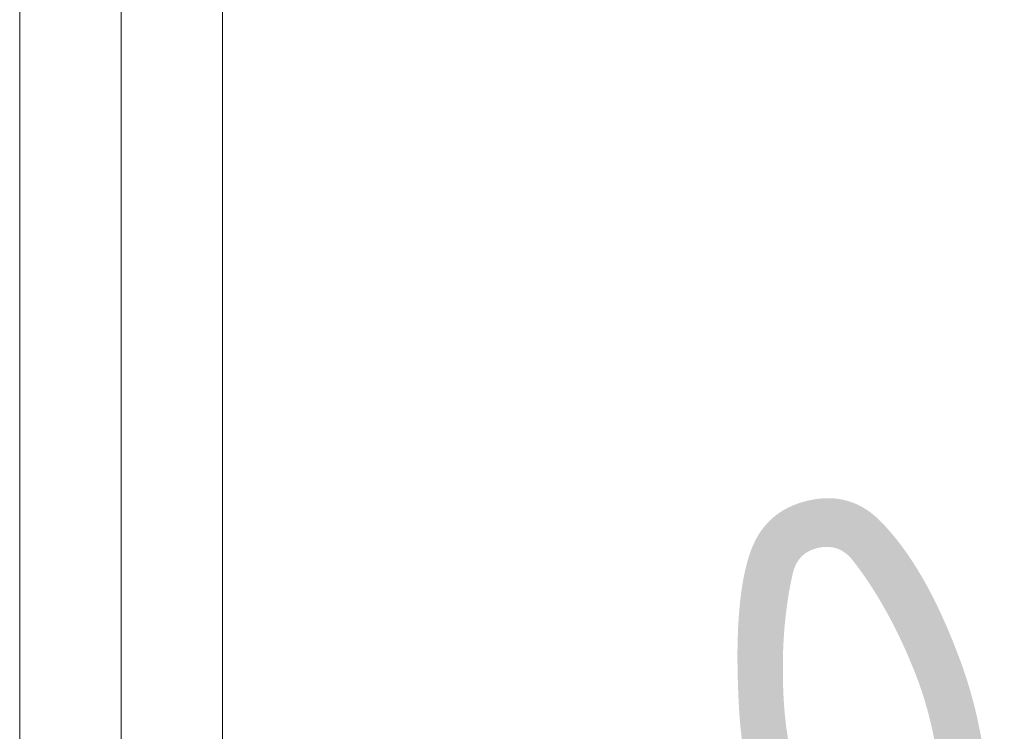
# Model space of a CAD drawing. Header units: millimetres. Extents: x -121 to 29920, y 1231 to 31888.
# Tile 39 of 106: x 7866 to 8108, y 12437 to 12613. Entities that reach past the tile are written whole.
import ezdxf

# ---------------------------------------------------------------- set-up
doc = ezdxf.new("R2010")
doc.units = ezdxf.units.MM
doc.linetypes.add('ADSK_Осевая', pattern=[700, 500, -100, 0, -100])
for name, color, linetype, lineweight in [('P-PIPE-____-CNTR', 3, 'ADSK_Осевая', 20), ('P-PIPE-____-IDEN', 2, 'Continuous', 20), ('P-PIPE-____-OTLN', 3, 'Continuous', 20)]:
    doc.layers.add(name, color=color, linetype=linetype, lineweight=lineweight)
doc.styles.add('GOST Common_2', font='GOST_Common.ttf', dxfattribs={"width": 0.9, "height": 125})

msp = doc.modelspace()

# ---------------------------------------------------------------- linework, layer by layer
at = {"layer": 'P-PIPE-____-CNTR', "color": 9}
for p in [(7890.75, 12858.91), (7890.75, 12847.15)]:
    msp.add_line(p, (7890.75, 12421.57), dxfattribs=at)
at = {"layer": 'P-PIPE-____-OTLN', "color": 22}
for p, q in [((7865.75, 12900.62), (7865.75, 12421.57)), ((7915.75, 12421.57), (7915.75, 12892.11))]:
    msp.add_line(p, q, dxfattribs=at)

# ---------------------------------------------------------------- texts
at = {"layer": 'P-PIPE-____-IDEN', "lineweight": 9, "insert": (8024.25, 12486.22), "char_height": 125, "width": 310.2531, "attachment_point": 1, "rotation": 12.4855, "style": 'GOST Common_2'}
msp.add_mtext('0,01', dxfattribs=at)

doc.saveas('drawing.dxf')
